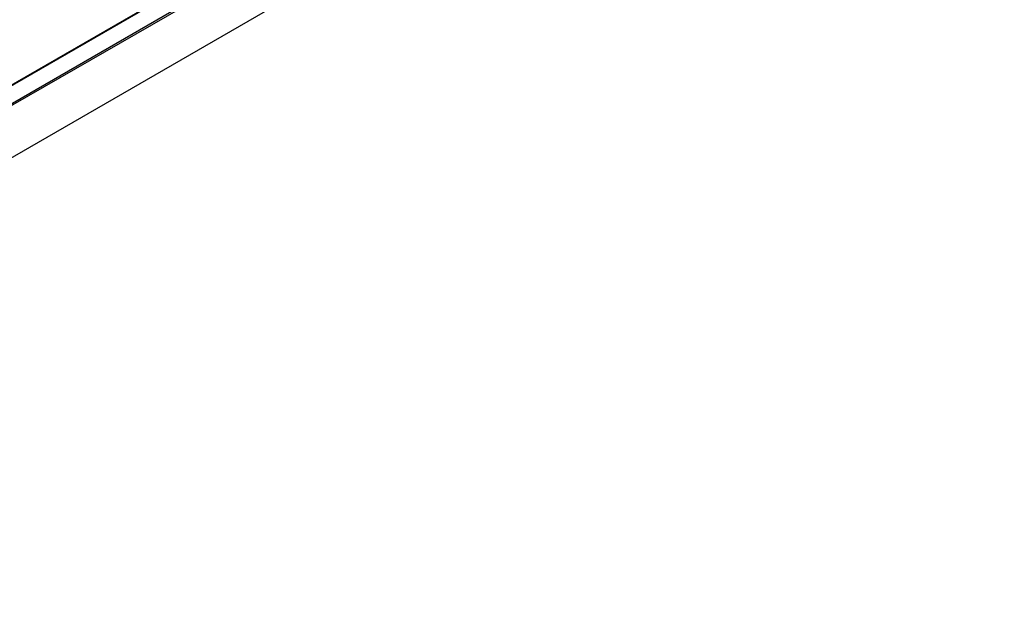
# Model space of a CAD drawing. Header units: inches. Extents: x -11.5 to 22.9, y -20.8 to 15.
# Tile 6 of 11: x 4.3 to 19.8, y -20.8 to -11.4. Entities that reach past the tile are written whole.
import ezdxf

# ---------------------------------------------------------------- set-up
doc = ezdxf.new("R2010")
doc.units = ezdxf.units.IN
doc.header["$MEASUREMENT"] = 0

msp = doc.modelspace()

# ---------------------------------------------------------------- linework, layer by layer
at = {"color": 7, "linetype": 'Continuous', "lineweight": 25}
for p, q in [((-9.06132996, -20.02209421), (19.22294129, -3.69393198)), ((19.22726156, -3.68438316), (-9.05700969, -20.01254539)), ((-9.06132996, -20.30554498), (19.22294129, -3.97738274)), ((-9.05008346, -20.32858042), (19.23418779, -4.00041818)), ((-8.47767241, -20.82056032), (19.80659884, -4.49239808))]:
    msp.add_line(p, q, dxfattribs=at)

doc.saveas('drawing.dxf')
